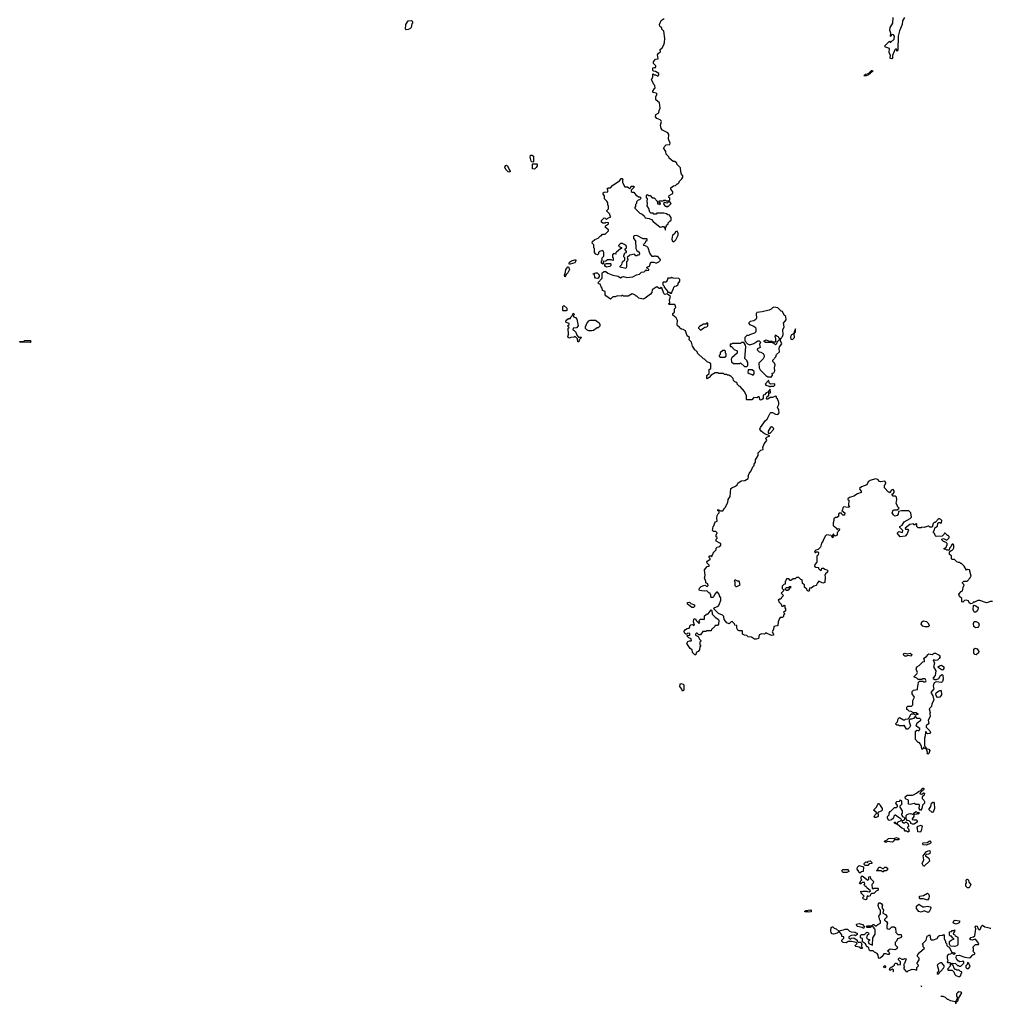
# Model space of a CAD drawing. Extents: x 2472589 to 2662339, y 701009 to 849030.
# Tile 58 of 256: x 2585840 to 2598368, y 701009 to 713719. Entities that reach past the tile are written whole.
import ezdxf

# ---------------------------------------------------------------- set-up
doc = ezdxf.new("R2010")
doc.units = 0

msp = doc.modelspace()

# ---------------------------------------------------------------- linework, layer by layer
at = {"layer": '0CON05XD'}
for points in [[(2590828, 713588), (2590818, 713598), (2590823, 713657), (2590855, 713702), (2590897, 713707), (2590910, 713695), (2590910, 713675), (2590903, 713667), (2590892, 713618), (2590875, 713600), (2590855, 713590), (2590828, 713588)], [(2593925, 710490), (2593933, 710483), (2593960, 710485), (2593960, 710495), (2593948, 710508), (2593930, 710515), (2593945, 710530), (2593970, 710535), (2593980, 710575), (2593992, 710588), (2594025, 710590), (2594045, 710580), (2594065, 710582), (2594090, 710595), (2594110, 710615), (2594108, 710628), (2594075, 710660), (2594055, 710660), (2594048, 710668), (2594033, 710667), (2594025, 710660), (2594002, 710662), (2593973, 710703), (2593950, 710775), (2593935, 710790), (2593902, 710802), (2593890, 710815), (2593918, 710842), (2593922, 710858), (2593938, 710872), (2593940, 710885), (2593935, 710890), (2593885, 710890), (2593805, 710932), (2593773, 710927), (2593762, 710918), (2593763, 710893), (2593790, 710865), (2593792, 710765), (2593805, 710740), (2593837, 710717), (2593838, 710695), (2593825, 710680), (2593815, 710680), (2593805, 710670), (2593792, 710672), (2593775, 710690), (2593713, 710677), (2593682, 710648), (2593690, 710625), (2593685, 710610), (2593670, 710595), (2593672, 710525), (2593662, 710508), (2593590, 710525), (2593592, 710538), (2593612, 710558), (2593622, 710595), (2593652, 710618), (2593650, 710645), (2593638, 710658), (2593638, 710672), (2593652, 710708), (2593670, 710715), (2593670, 710725), (2593650, 710755), (2593670, 710775), (2593672, 710785), (2593668, 710798), (2593648, 710818), (2593635, 710820), (2593625, 710830), (2593595, 710830), (2593575, 710810), (2593570, 710795), (2593605, 710780), (2593610, 710765), (2593595, 710760), (2593542, 710718), (2593530, 710705), (2593540, 710695), (2593535, 710690), (2593505, 710700), (2593490, 710685), (2593490, 710655), (2593500, 710645), (2593500, 710615), (2593495, 710610), (2593475, 710620), (2593425, 710620), (2593405, 710600), (2593372, 710598), (2593370, 710585), (2593378, 710572), (2593367, 710563), (2593350, 710575), (2593350, 710605), (2593360, 710615), (2593360, 710645), (2593380, 710665), (2593380, 710715), (2593365, 710740), (2593323, 710727), (2593310, 710715), (2593310, 710695), (2593298, 710682), (2593275, 710690), (2593260, 710715), (2593260, 710765), (2593250, 710775), (2593252, 710812), (2593230, 710835), (2593232, 710855), (2593265, 710880), (2593305, 710898), (2593335, 710930), (2593345, 710930), (2593362, 710948), (2593395, 710950), (2593440, 710995), (2593440, 711005), (2593400, 711035), (2593402, 711058), (2593438, 711082), (2593438, 711098), (2593405, 711100), (2593395, 711090), (2593365, 711090), (2593350, 711105), (2593350, 711125), (2593385, 711160), (2593398, 711158), (2593415, 711140), (2593432, 711158), (2593470, 711175), (2593460, 711185), (2593458, 711208), (2593420, 711245), (2593420, 711255), (2593440, 711275), (2593440, 711315), (2593430, 711325), (2593430, 711355), (2593420, 711375), (2593390, 711405), (2593390, 711445), (2593370, 711465), (2593372, 711485), (2593385, 711492), (2593430, 711495), (2593430, 711525), (2593420, 711535), (2593435, 711550), (2593465, 711550), (2593491, 711579), (2593587, 711643), (2593605, 711670), (2593615, 711670), (2593630, 711655), (2593620, 711645), (2593620, 711615), (2593652, 711562), (2593685, 711560), (2593715, 711540), (2593728, 711552), (2593732, 711568), (2593768, 711568), (2593770, 711555), (2593732, 711518), (2593732, 711502), (2593745, 711490), (2593765, 711490), (2593795, 711450), (2593807, 711447), (2593825, 711430), (2593845, 711430), (2593860, 711415), (2593838, 711392), (2593822, 711388), (2593802, 711368), (2593800, 711345), (2593790, 711335), (2593790, 711305), (2593780, 711295), (2593780, 711285), (2593842, 711222), (2593875, 711210), (2593900, 711185), (2593912, 711162), (2593965, 711152), (2593995, 711140), (2594014, 711114), (2594105, 711040), (2594127, 711043), (2594135, 711050), (2594148, 711048), (2594168, 711028), (2594170, 711005), (2594175, 711002), (2594180, 711045), (2594190, 711055), (2594190, 711065), (2594208, 711082), (2594210, 711095), (2594235, 711120), (2594245, 711120), (2594250, 711135), (2594250, 711165), (2594230, 711185), (2594230, 711195), (2594205, 711200), (2594188, 711212), (2594155, 711222), (2594065, 711220), (2594055, 711210), (2594025, 711210), (2594015, 711220), (2593985, 711220), (2593973, 711233), (2593960, 711280), (2593938, 711315), (2593942, 711345), (2593937, 711375), (2593942, 711405), (2593930, 711425), (2593930, 711445), (2593945, 711460), (2593955, 711450), (2593978, 711448), (2594005, 711420), (2594028, 711418), (2594068, 711378), (2594072, 711342), (2594095, 711340), (2594105, 711330), (2594110, 711345), (2594090, 711365), (2594095, 711380), (2594145, 711380), (2594155, 711390), (2594175, 711390), (2594185, 711380), (2594218, 711382), (2594230, 711395), (2594230, 711415), (2594220, 711425), (2594222, 711448), (2594270, 711475), (2594270, 711495), (2594242, 711532), (2594242, 711548), (2594278, 711572), (2594305, 711580), (2594325, 711600), (2594335, 711600), (2594350, 711615), (2594352, 711628), (2594387, 711663), (2594400, 711685), (2594400, 711705), (2594383, 711723), (2594373, 711753), (2594368, 711808), (2594320, 711855), (2594320, 711865), (2594295, 711890), (2594275, 711890), (2594222, 711932), (2594218, 711948), (2594182, 711982), (2594180, 712015), (2594150, 712065), (2594185, 712102), (2594232, 712108), (2594237, 712123), (2594212, 712175), (2594218, 712235), (2594207, 712257), (2594135, 712292), (2594120, 712315), (2594109, 712355), (2594122, 712405), (2594120, 712415), (2594106, 712426), (2594062, 712442), (2594048, 712465), (2594050, 712495), (2594090, 712515), (2594092, 712545), (2594108, 712575), (2594098, 712645), (2594052, 712682), (2594052, 712725), (2594067, 712757), (2594055, 712772), (2594018, 712778), (2594012, 712785), (2594013, 712797), (2594035, 712830), (2594040, 712835), (2594037, 712867), (2594023, 712883), (2593993, 712945), (2594012, 712975), (2594010, 713015), (2594015, 713020), (2594028, 713008), (2594045, 713008), (2594075, 712990), (2594088, 713005), (2594088, 713025), (2594045, 713050), (2594022, 713052), (2594013, 713063), (2594013, 713097), (2594027, 713103), (2594045, 713100), (2594052, 713115), (2594050, 713125), (2594020, 713155), (2594020, 713175), (2594045, 713208), (2594080, 713215), (2594073, 713265), (2594085, 713288), (2594110, 713305), (2594108, 713332), (2594134, 713356), (2594154, 713396), (2594163, 713425), (2594167, 713477), (2594152, 713572), (2594130, 713595), (2594130, 713615), (2594115, 713620), (2594103, 713633), (2594098, 713655), (2594121, 713709), (2594156, 713734)], [(2597262, 713748), (2597235, 713702), (2597230, 713655), (2597195, 713575), (2597179, 713505), (2597175, 713330), (2597165, 713310), (2597155, 713337), (2597145, 713339), (2597135, 713330), (2597103, 713255), (2597104, 713225), (2597095, 713213), (2597076, 713216), (2597073, 713227), (2597080, 713255), (2597063, 713295), (2597066, 713346), (2597015, 713363), (2597003, 713375), (2597065, 713440), (2597075, 713430), (2597085, 713430), (2597127, 713465), (2597131, 713505), (2597118, 713525), (2597102, 713528), (2597092, 713518), (2597085, 713500), (2597080, 713505), (2597082, 713545), (2597072, 713582), (2597073, 713617), (2597108, 713675), (2597112, 713745)], [(2596734, 712994), (2596757, 713015), (2596795, 713026), (2596835, 713062), (2596845, 713062), (2596851, 713055), (2596797, 713005), (2596765, 712994), (2596734, 712994)], [(2592465, 711880), (2592452, 711882), (2592443, 711893), (2592430, 711945), (2592435, 711970), (2592455, 711970), (2592470, 711955), (2592470, 711885), (2592465, 711880)], [(2592165, 711750), (2592143, 711753), (2592113, 711783), (2592102, 711815), (2592112, 711838), (2592125, 711840), (2592135, 711830), (2592160, 711775), (2592170, 711765), (2592165, 711750)], [(2592485, 711790), (2592460, 711795), (2592460, 711855), (2592465, 711860), (2592515, 711860), (2592520, 711855), (2592517, 711833), (2592505, 711810), (2592485, 711790)], [(2594195, 711300), (2594205, 711310), (2594215, 711310), (2594250, 711345), (2594225, 711370), (2594212, 711368), (2594195, 711350), (2594165, 711360), (2594150, 711345), (2594152, 711332), (2594172, 711312), (2594185, 711310), (2594195, 711300)], [(2594285, 710853), (2594308, 710875), (2594338, 710935), (2594338, 710965), (2594325, 710988), (2594305, 710980), (2594295, 710960), (2594267, 710933), (2594260, 710915), (2594257, 710885), (2594263, 710865), (2594285, 710853)], [(2592935, 710560), (2592930, 710565), (2592935, 710588), (2592960, 710605), (2593005, 710620), (2593018, 710618), (2593020, 710605), (2593005, 710580), (2592945, 710562), (2592935, 710560)], [(2592875, 710400), (2592872, 710425), (2592882, 710438), (2592889, 710495), (2592915, 710530), (2592925, 710530), (2592937, 710493), (2592915, 710450), (2592892, 710428), (2592890, 710415), (2592875, 710400)], [(2596215, 707010), (2596207, 706983), (2596188, 706962), (2596175, 706910), (2596145, 706880), (2596115, 706870), (2596100, 706855), (2596105, 706840), (2596115, 706840), (2596125, 706850), (2596145, 706850), (2596152, 706835), (2596145, 706810), (2596128, 706792), (2596130, 706715), (2596102, 706688), (2596100, 706665), (2596115, 706650), (2596148, 706648), (2596150, 706635), (2596175, 706610), (2596188, 706615), (2596192, 706638), (2596215, 706640), (2596230, 706625), (2596257, 706617), (2596270, 706605), (2596268, 706585), (2596242, 706565), (2596232, 706545), (2596237, 706525), (2596232, 706455), (2596204, 706444), (2596155, 706470), (2596135, 706450), (2596120, 706415), (2596090, 706405), (2596055, 706380), (2596035, 706380), (2596030, 706365), (2596040, 706355), (2596025, 706340), (2596015, 706340), (2596002, 706352), (2595998, 706368), (2595970, 706395), (2595970, 706425), (2595942, 706442), (2595938, 706488), (2595922, 706492), (2595898, 706518), (2595865, 706520), (2595848, 706502), (2595825, 706500), (2595795, 706480), (2595785, 706480), (2595765, 706500), (2595735, 706500), (2595730, 706475), (2595720, 706465), (2595718, 706432), (2595702, 706428), (2595683, 706407), (2595680, 706395), (2595680, 706375), (2595698, 706358), (2595700, 706345), (2595670, 706315), (2595700, 706285), (2595672, 706258), (2595665, 706240), (2595645, 706240), (2595630, 706225), (2595640, 706215), (2595640, 706205), (2595670, 706175), (2595675, 706150), (2595695, 706150), (2595705, 706160), (2595717, 706157), (2595717, 706143), (2595710, 706135), (2595722, 706112), (2595722, 706088), (2595700, 706065), (2595710, 706055), (2595710, 706045), (2595698, 706032), (2595697, 706013), (2595685, 706000), (2595655, 706000), (2595645, 705990), (2595628, 705945), (2595625, 705900), (2595617, 705893), (2595574, 705886), (2595568, 705845), (2595550, 705815), (2595568, 705785), (2595568, 705772), (2595545, 705770), (2595480, 705800), (2595475, 705810), (2595452, 705788), (2595418, 705792), (2595385, 705780), (2595375, 705730), (2595345, 705720), (2595325, 705722), (2595285, 705748), (2595243, 705753), (2595225, 705770), (2595193, 705773), (2595170, 705785), (2595170, 705825), (2595165, 705830), (2595125, 705830), (2595110, 705840), (2595097, 705865), (2595098, 705898), (2595072, 705902), (2595068, 705918), (2595035, 705950), (2595022, 705948), (2594998, 705922), (2594965, 705931), (2594933, 705975), (2594930, 706015), (2594911, 706031), (2594860, 706055), (2594800, 706115), (2594802, 706128), (2594855, 706150), (2594868, 706165), (2594888, 706225), (2594888, 706255), (2594873, 706283), (2594870, 706305), (2594845, 706330), (2594835, 706330), (2594810, 706305), (2594800, 706275), (2594785, 706260), (2594768, 706258), (2594760, 706265), (2594760, 706295), (2594750, 706305), (2594750, 706315), (2594735, 706320), (2594707, 706347), (2594675, 706342), (2594615, 706350), (2594608, 706358), (2594615, 706380), (2594635, 706400), (2594658, 706412), (2594685, 706418), (2594715, 706400), (2594727, 706413), (2594720, 706435), (2594698, 706448), (2594698, 706465), (2594678, 706515), (2594688, 706545), (2594680, 706615), (2594712, 706658), (2594740, 706665), (2594738, 706678), (2594713, 706703), (2594710, 706725), (2594750, 706755), (2594750, 706765), (2594740, 706775), (2594740, 706795), (2594755, 706800), (2594765, 706790), (2594778, 706792), (2594780, 706815), (2594790, 706825), (2594792, 706838), (2594830, 706875), (2594830, 706895), (2594842, 706908), (2594875, 706920), (2594890, 706935), (2594888, 706958), (2594875, 706960), (2594830, 706985), (2594830, 707015), (2594840, 707025), (2594840, 707035), (2594830, 707045), (2594830, 707065), (2594840, 707095), (2594825, 707110), (2594795, 707112), (2594782, 707125), (2594790, 707175), (2594800, 707185), (2594810, 707225), (2594822, 707238), (2594840, 707245), (2594838, 707285), (2594843, 707317), (2594850, 707335), (2594870, 707355), (2594868, 707368), (2594850, 707385), (2594852, 707398), (2594885, 707380), (2594915, 707380), (2594930, 707395), (2594930, 707405), (2594947, 707423), (2594978, 707485), (2594983, 707525), (2595012, 707565), (2595020, 707665), (2595033, 707677), (2595080, 707695), (2595100, 707715), (2595108, 707735), (2595150, 707765), (2595199, 707771), (2595243, 707795), (2595248, 707815), (2595242, 707825), (2595255, 707860), (2595280, 707895), (2595303, 707947), (2595320, 707965), (2595318, 707982), (2595338, 708005), (2595337, 708035), (2595372, 708095), (2595373, 708127), (2595405, 708160), (2595435, 708170), (2595433, 708195), (2595448, 708242), (2595482, 708288), (2595472, 708315), (2595485, 708330), (2595520, 708345), (2595455, 708371), (2595408, 708408), (2595393, 708433), (2595402, 708455), (2595464, 708545), (2595486, 708564), (2595525, 708640), (2595535, 708646), (2595555, 708646), (2595595, 708628), (2595625, 708621), (2595643, 708643), (2595639, 708679), (2595622, 708715), (2595637, 708753), (2595638, 708775), (2595620, 708825), (2595610, 708835), (2595610, 708855), (2595595, 708860), (2595555, 708842), (2595525, 708840), (2595495, 708822), (2595485, 708820), (2595480, 708825), (2595485, 708850), (2595500, 708860), (2595507, 708873), (2595510, 708900), (2595525, 708900), (2595532, 708908), (2595525, 708950), (2595498, 708912), (2595475, 708902), (2595455, 708878), (2595435, 708870), (2595436, 708835), (2595429, 708821), (2595415, 708811), (2595398, 708808), (2595385, 708850), (2595375, 708850), (2595352, 708838), (2595315, 708840), (2595289, 708811), (2595225, 708810), (2595220, 708815), (2595220, 708865), (2595195, 708920), (2595140, 708985), (2595125, 708990), (2595102, 709012), (2595100, 709025), (2595085, 709040), (2595072, 709042), (2595052, 709062), (2595048, 709088), (2595015, 709120), (2595005, 709120), (2594995, 709130), (2594975, 709130), (2594965, 709140), (2594935, 709140), (2594925, 709150), (2594865, 709150), (2594855, 709160), (2594815, 709160), (2594765, 709130), (2594741, 709099), (2594715, 709084), (2594707, 709087), (2594710, 709125), (2594737, 709153), (2594738, 709202), (2594760, 709215), (2594760, 709275), (2594745, 709290), (2594715, 709300), (2594678, 709338), (2594665, 709340), (2594590, 709415), (2594590, 709425), (2594565, 709450), (2594550, 709455), (2594550, 709465), (2594523, 709503), (2594510, 709555), (2594480, 709585), (2594486, 709615), (2594457, 709637), (2594435, 709702), (2594405, 709720), (2594383, 709723), (2594360, 709735), (2594358, 709748), (2594332, 709765), (2594328, 709785), (2594332, 709835), (2594315, 709870), (2594270, 709905), (2594270, 709925), (2594290, 709945), (2594293, 709987), (2594308, 710005), (2594300, 710035), (2594295, 710040), (2594225, 710040), (2594220, 710045), (2594220, 710055), (2594230, 710065), (2594228, 710102), (2594240, 710145), (2594195, 710180), (2594165, 710170), (2594152, 710182), (2594128, 710258), (2594115, 710260), (2594105, 710250), (2594095, 710250), (2594065, 710270), (2594053, 710267), (2594005, 710230), (2594000, 710195), (2593980, 710175), (2593914, 710126), (2593885, 710112), (2593833, 710123), (2593805, 710150), (2593795, 710150), (2593780, 710165), (2593745, 710180), (2593695, 710150), (2593635, 710150), (2593625, 710160), (2593615, 710160), (2593605, 710150), (2593555, 710152), (2593525, 710140), (2593495, 710140), (2593465, 710110), (2593404, 710154), (2593398, 710165), (2593395, 710210), (2593364, 710224), (2593360, 710255), (2593345, 710270), (2593330, 710305), (2593315, 710310), (2593303, 710323), (2593358, 710382), (2593358, 710445), (2593364, 710456), (2593383, 710467), (2593405, 710468), (2593430, 710445), (2593495, 710420), (2593565, 710410), (2593595, 710388), (2593615, 710400), (2593635, 710402), (2593675, 710392), (2593755, 710398), (2593800, 710425), (2593840, 710435), (2593865, 710458), (2593900, 710465), (2593925, 710490)], [(2593415, 710522), (2593401, 710531), (2593392, 710545), (2593392, 710558), (2593400, 710565), (2593415, 710570), (2593465, 710570), (2593470, 710565), (2593468, 710545), (2593456, 710534), (2593415, 710522)], [(2593295, 710378), (2593271, 710381), (2593263, 710393), (2593258, 710428), (2593242, 710432), (2593242, 710438), (2593275, 710450), (2593295, 710450), (2593318, 710425), (2593320, 710405), (2593305, 710382), (2593295, 710378)], [(2594255, 710190), (2594260, 710215), (2594280, 710245), (2594282, 710268), (2594295, 710280), (2594318, 710282), (2594338, 710302), (2594340, 710315), (2594360, 710345), (2594360, 710365), (2594347, 710377), (2594275, 710380), (2594255, 710390), (2594245, 710380), (2594205, 710380), (2594198, 710352), (2594178, 710332), (2594145, 710330), (2594140, 710325), (2594140, 710295), (2594158, 710278), (2594160, 710265), (2594200, 710215), (2594202, 710202), (2594225, 710200), (2594235, 710190), (2594255, 710190)], [(2592895, 709960), (2592855, 709960), (2592850, 709965), (2592850, 710015), (2592865, 710030), (2592900, 709995), (2592900, 709965), (2592895, 709960)], [(2595535, 709100), (2595556, 709124), (2595550, 709155), (2595575, 709160), (2595587, 709187), (2595580, 709225), (2595590, 709265), (2595583, 709283), (2595560, 709305), (2595560, 709325), (2595600, 709365), (2595610, 709395), (2595647, 709433), (2595642, 709475), (2595648, 709495), (2595678, 709535), (2595660, 709575), (2595660, 709595), (2595670, 709605), (2595672, 709618), (2595685, 709630), (2595693, 709657), (2595688, 709715), (2595706, 709755), (2595697, 709803), (2595732, 709845), (2595727, 709887), (2595708, 709905), (2595685, 709952), (2595668, 709958), (2595627, 709997), (2595575, 710008), (2595555, 710000), (2595539, 709981), (2595515, 709968), (2595425, 709948), (2595355, 709940), (2595347, 709923), (2595350, 709865), (2595343, 709847), (2595315, 709832), (2595268, 709822), (2595250, 709805), (2595250, 709795), (2595260, 709785), (2595314, 709764), (2595336, 709746), (2595343, 709723), (2595342, 709688), (2595325, 709670), (2595273, 709657), (2595245, 709640), (2595225, 709640), (2595200, 709615), (2595200, 709575), (2595234, 709534), (2595265, 709520), (2595315, 709537), (2595368, 709572), (2595385, 709572), (2595400, 709555), (2595389, 709525), (2595397, 709485), (2595362, 709468), (2595360, 709455), (2595383, 709433), (2595407, 709427), (2595435, 709408), (2595448, 709385), (2595448, 709365), (2595435, 709340), (2595380, 709285), (2595383, 709223), (2595397, 709197), (2595470, 709125), (2595498, 709108), (2595525, 709110), (2595535, 709100)], [(2593055, 709560), (2593042, 709562), (2593038, 709598), (2593008, 709628), (2592995, 709620), (2592953, 709617), (2592935, 709608), (2592918, 709615), (2592914, 709625), (2592923, 709657), (2592920, 709735), (2592930, 709745), (2592912, 709765), (2592930, 709785), (2592930, 709795), (2592895, 709810), (2592890, 709825), (2592905, 709850), (2592915, 709850), (2592925, 709860), (2592948, 709862), (2592950, 709875), (2592970, 709895), (2592985, 709930), (2593000, 709915), (2592990, 709905), (2592990, 709885), (2593013, 709873), (2593032, 709852), (2593048, 709765), (2593027, 709743), (2592982, 709738), (2592980, 709715), (2592998, 709708), (2593020, 709685), (2593030, 709645), (2593052, 709622), (2593085, 709620), (2593090, 709615), (2593062, 709588), (2593055, 709560)], [(2593225, 709702), (2593184, 709704), (2593160, 709715), (2593143, 709733), (2593142, 709755), (2593162, 709798), (2593187, 709833), (2593205, 709842), (2593272, 709842), (2593318, 709805), (2593328, 709785), (2593327, 709763), (2593308, 709742), (2593295, 709740), (2593245, 709708), (2593225, 709702)], [(2594625, 709710), (2594668, 709742), (2594685, 709750), (2594708, 709752), (2594720, 709765), (2594720, 709800), (2594705, 709800), (2594695, 709790), (2594665, 709790), (2594612, 709758), (2594600, 709745), (2594600, 709735), (2594625, 709710)], [(2595815, 709590), (2595840, 709615), (2595838, 709662), (2595855, 709690), (2595855, 709730), (2595837, 709695), (2595832, 709668), (2595801, 709649), (2595787, 709625), (2595793, 709593), (2595815, 709590)], [(2595595, 709520), (2595578, 709538), (2595545, 709550), (2595465, 709552), (2595450, 709565), (2595448, 709575), (2595473, 709587), (2595515, 709570), (2595547, 709567), (2595555, 709560), (2595595, 709560), (2595600, 709565), (2595600, 709605), (2595593, 709613), (2595590, 709635), (2595605, 709650), (2595612, 709632), (2595628, 709628), (2595632, 709612), (2595648, 709608), (2595650, 709595), (2595612, 709558), (2595608, 709535), (2595595, 709520)], [(2585845, 709550), (2585840, 709565), (2585895, 709570), (2585905, 709577), (2585975, 709577), (2585982, 709565), (2585975, 709552), (2585935, 709558), (2585845, 709550)], [(2595225, 709240), (2595240, 709255), (2595240, 709295), (2595230, 709305), (2595230, 709315), (2595200, 709345), (2595210, 709495), (2595207, 709517), (2595195, 709540), (2595185, 709550), (2595155, 709550), (2595145, 709540), (2595035, 709540), (2595025, 709530), (2595012, 709528), (2595012, 709502), (2595028, 709498), (2595062, 709462), (2595100, 709445), (2595100, 709415), (2595032, 709355), (2595022, 709335), (2595025, 709300), (2595055, 709282), (2595135, 709280), (2595145, 709290), (2595195, 709240), (2595225, 709240)], [(2594885, 709362), (2594935, 709363), (2594960, 709375), (2594960, 709405), (2594950, 709415), (2594948, 709438), (2594935, 709450), (2594915, 709450), (2594882, 709418), (2594880, 709395), (2594870, 709385), (2594870, 709375), (2594885, 709362)], [(2595305, 709130), (2595320, 709145), (2595318, 709178), (2595295, 709200), (2595242, 709198), (2595240, 709165), (2595255, 709150), (2595295, 709140), (2595305, 709130)], [(2595525, 708980), (2595535, 708990), (2595575, 708990), (2595585, 709000), (2595588, 709018), (2595532, 709012), (2595512, 709032), (2595510, 709060), (2595505, 709060), (2595460, 709015), (2595472, 709002), (2595515, 708990), (2595525, 708980)], [(2595525, 708380), (2595573, 708435), (2595571, 708445), (2595555, 708458), (2595545, 708461), (2595525, 708449), (2595500, 708405), (2595501, 708381), (2595525, 708380)], [(2598395, 706207), (2598365, 706208), (2598336, 706194), (2598317, 706193), (2598232, 706222), (2598205, 706220), (2598165, 706200), (2598145, 706200), (2598138, 706182), (2598115, 706178), (2598095, 706190), (2598085, 706217), (2598055, 706227), (2598035, 706222), (2598015, 706200), (2598002, 706202), (2597998, 706245), (2597970, 706275), (2597960, 706305), (2597992, 706338), (2598010, 706345), (2598020, 706405), (2598030, 706415), (2598027, 706427), (2598010, 706445), (2598010, 706455), (2598025, 706470), (2598068, 706472), (2598108, 706512), (2598110, 706525), (2598120, 706535), (2598098, 706618), (2598075, 706620), (2598062, 706612), (2598028, 706665), (2597995, 706700), (2597985, 706700), (2597975, 706710), (2597955, 706710), (2597935, 706720), (2597905, 706750), (2597875, 706750), (2597868, 706758), (2597867, 706797), (2597840, 706815), (2597842, 706848), (2597862, 706868), (2597875, 706870), (2597890, 706885), (2597897, 706903), (2597898, 706935), (2597888, 706948), (2597875, 706950), (2597870, 706945), (2597860, 706915), (2597840, 706895), (2597838, 706872), (2597805, 706870), (2597795, 706880), (2597770, 706885), (2597770, 706895), (2597788, 706902), (2597800, 706915), (2597800, 706925), (2597810, 706935), (2597810, 706955), (2597798, 706968), (2597764, 706984), (2597742, 707005), (2597740, 707015), (2597765, 707020), (2597805, 707000), (2597838, 707032), (2597838, 707048), (2597825, 707060), (2597815, 707060), (2597785, 707090), (2597775, 707090), (2597768, 707072), (2597745, 707050), (2597668, 707048), (2597655, 707060), (2597647, 707087), (2597630, 707105), (2597647, 707133), (2597652, 707158), (2597688, 707182), (2597692, 707218), (2597705, 707230), (2597715, 707230), (2597725, 707220), (2597738, 707222), (2597740, 707255), (2597728, 707268), (2597705, 707280), (2597655, 707230), (2597645, 707230), (2597630, 707215), (2597615, 707170), (2597585, 707170), (2597575, 707180), (2597565, 707180), (2597515, 707162), (2597485, 707170), (2597475, 707160), (2597455, 707158), (2597435, 707160), (2597420, 707175), (2597420, 707205), (2597415, 707210), (2597405, 707210), (2597395, 707200), (2597385, 707200), (2597375, 707210), (2597328, 707202), (2597270, 707155), (2597275, 707140), (2597305, 707140), (2597310, 707135), (2597295, 707080), (2597267, 707053), (2597205, 707042), (2597168, 707085), (2597168, 707095), (2597185, 707112), (2597235, 707100), (2597240, 707125), (2597211, 707151), (2597200, 707165), (2597200, 707175), (2597230, 707195), (2597254, 707236), (2597335, 707280), (2597350, 707295), (2597340, 707355), (2597317, 707377), (2597223, 707377), (2597182, 707368), (2597178, 707335), (2597165, 707320), (2597135, 707312), (2597118, 707325), (2597102, 707355), (2597114, 707386), (2597125, 707392), (2597165, 707390), (2597190, 707415), (2597170, 707435), (2597170, 707445), (2597152, 707475), (2597160, 707525), (2597158, 707555), (2597145, 707570), (2597115, 707570), (2597100, 707585), (2597102, 707598), (2597115, 707600), (2597128, 707615), (2597128, 707635), (2597115, 707652), (2597090, 707645), (2597075, 707610), (2597065, 707620), (2597055, 707620), (2597000, 707675), (2597000, 707705), (2597020, 707735), (2597020, 707745), (2597005, 707760), (2596951, 707751), (2596937, 707757), (2596915, 707782), (2596885, 707790), (2596815, 707772), (2596790, 707755), (2596776, 707714), (2596705, 707690), (2596680, 707665), (2596682, 707652), (2596702, 707632), (2596700, 707615), (2596653, 707597), (2596605, 707568), (2596548, 707552), (2596530, 707535), (2596530, 707525), (2596540, 707515), (2596538, 707448), (2596550, 707425), (2596535, 707420), (2596475, 707430), (2596463, 707417), (2596458, 707392), (2596450, 707385), (2596488, 707355), (2596487, 707323), (2596463, 707323), (2596450, 707335), (2596445, 707350), (2596415, 707350), (2596408, 707335), (2596410, 707305), (2596387, 707293), (2596368, 707292), (2596350, 707275), (2596350, 707255), (2596338, 707225), (2596340, 707185), (2596358, 707178), (2596378, 707158), (2596385, 707140), (2596395, 707140), (2596405, 707150), (2596420, 707145), (2596418, 707125), (2596402, 707118), (2596400, 707105), (2596390, 707095), (2596390, 707065), (2596365, 707050), (2596352, 707062), (2596348, 707078), (2596342, 707078), (2596330, 707065), (2596330, 707055), (2596340, 707045), (2596335, 707030), (2596322, 707042), (2596315, 707060), (2596255, 707070), (2596240, 707055), (2596215, 707010)], [(2595085, 706400), (2595095, 706402), (2595140, 706425), (2595125, 706470), (2595105, 706470), (2595075, 706490), (2595060, 706475), (2595070, 706465), (2595070, 706415), (2595085, 706400)], [(2595755, 706350), (2595735, 706350), (2595720, 706365), (2595722, 706378), (2595735, 706390), (2595770, 706390), (2595772, 706398), (2595788, 706408), (2595788, 706382), (2595770, 706390), (2595770, 706365), (2595755, 706350)], [(2594535, 706132), (2594515, 706132), (2594474, 706164), (2594460, 706175), (2594460, 706195), (2594485, 706200), (2594503, 706183), (2594550, 706165), (2594550, 706145), (2594535, 706132)], [(2598165, 706070), (2598155, 706080), (2598148, 706105), (2598150, 706155), (2598155, 706160), (2598182, 706152), (2598212, 706132), (2598208, 706102), (2598196, 706084), (2598175, 706072), (2598165, 706070)], [(2594565, 705520), (2594552, 705522), (2594522, 705552), (2594518, 705585), (2594492, 705602), (2594452, 705665), (2594465, 705692), (2594485, 705702), (2594505, 705700), (2594510, 705705), (2594508, 705728), (2594475, 705740), (2594450, 705765), (2594455, 705770), (2594488, 705772), (2594490, 705795), (2594465, 705800), (2594452, 705788), (2594438, 705788), (2594422, 705802), (2594418, 705825), (2594435, 705848), (2594455, 705860), (2594480, 705865), (2594490, 705875), (2594490, 705895), (2594502, 705908), (2594525, 705910), (2594535, 705900), (2594548, 705902), (2594537, 705947), (2594541, 705979), (2594558, 705988), (2594575, 705960), (2594605, 705930), (2594618, 705932), (2594610, 705955), (2594612, 705968), (2594625, 705980), (2594678, 705982), (2594680, 706025), (2594715, 706050), (2594725, 706050), (2594765, 706100), (2594772, 706092), (2594778, 706045), (2594816, 706006), (2594858, 705975), (2594862, 705965), (2594858, 705915), (2594845, 705900), (2594815, 705900), (2594810, 705885), (2594770, 705845), (2594765, 705830), (2594705, 705830), (2594695, 705820), (2594655, 705820), (2594625, 705780), (2594605, 705780), (2594585, 705800), (2594575, 705800), (2594562, 705788), (2594562, 705772), (2594598, 705758), (2594613, 705723), (2594630, 705705), (2594630, 705695), (2594620, 705685), (2594620, 705655), (2594630, 705645), (2594618, 705622), (2594612, 705585), (2594599, 705561), (2594572, 705548), (2594565, 705520)], [(2597525, 705880), (2597495, 705892), (2597477, 705917), (2597484, 705946), (2597505, 705960), (2597545, 705952), (2597562, 705935), (2597578, 705905), (2597577, 705893), (2597565, 705882), (2597525, 705880)], [(2598175, 705867), (2598156, 705885), (2598151, 705925), (2598161, 705949), (2598185, 705949), (2598214, 705934), (2598224, 705905), (2598217, 705885), (2598205, 705874), (2598175, 705867)], [(2597565, 704238), (2597553, 704245), (2597557, 704263), (2597540, 704310), (2597522, 704312), (2597505, 704330), (2597498, 704302), (2597482, 704302), (2597480, 704335), (2597468, 704368), (2597448, 704388), (2597435, 704390), (2597400, 704425), (2597400, 704535), (2597425, 704548), (2597445, 704540), (2597460, 704555), (2597458, 704568), (2597435, 704580), (2597412, 704605), (2597425, 704640), (2597470, 704675), (2597470, 704685), (2597458, 704698), (2597425, 704700), (2597408, 704718), (2597395, 704720), (2597375, 704700), (2597352, 704688), (2597332, 704688), (2597322, 704678), (2597320, 704655), (2597338, 704605), (2597330, 704585), (2597305, 704560), (2597285, 704560), (2597255, 704610), (2597245, 704602), (2597192, 704602), (2597185, 704610), (2597162, 704612), (2597150, 704625), (2597150, 704635), (2597170, 704655), (2597180, 704695), (2597195, 704710), (2597245, 704682), (2597265, 704680), (2597275, 704690), (2597308, 704692), (2597318, 704702), (2597345, 704760), (2597375, 704760), (2597405, 704740), (2597415, 704750), (2597438, 704752), (2597435, 704760), (2597425, 704760), (2597415, 704770), (2597375, 704770), (2597345, 704790), (2597322, 704792), (2597305, 704810), (2597290, 704815), (2597290, 704845), (2597305, 704858), (2597352, 704858), (2597367, 704873), (2597368, 704932), (2597390, 704975), (2597360, 705015), (2597360, 705045), (2597378, 705062), (2597428, 705072), (2597430, 705125), (2597437, 705133), (2597442, 705168), (2597455, 705180), (2597495, 705180), (2597505, 705170), (2597525, 705170), (2597536, 705174), (2597540, 705185), (2597525, 705210), (2597495, 705210), (2597485, 705200), (2597435, 705200), (2597418, 705218), (2597380, 705235), (2597420, 705275), (2597427, 705293), (2597412, 705335), (2597420, 705365), (2597448, 705382), (2597495, 705430), (2597518, 705432), (2597520, 705445), (2597510, 705475), (2597545, 705498), (2597564, 705526), (2597575, 705533), (2597615, 705523), (2597645, 705542), (2597658, 705542), (2597706, 705516), (2597720, 705495), (2597708, 705472), (2597685, 705451), (2597665, 705447), (2597630, 705455), (2597646, 705414), (2597633, 705365), (2597663, 705315), (2597656, 705255), (2597630, 705225), (2597630, 705215), (2597650, 705200), (2597675, 705200), (2597702, 705215), (2597725, 705253), (2597745, 705268), (2597756, 705256), (2597758, 705205), (2597750, 705175), (2597737, 705163), (2597668, 705172), (2597640, 705155), (2597630, 705115), (2597639, 705081), (2597602, 705035), (2597603, 705023), (2597625, 704990), (2597639, 704935), (2597614, 704886), (2597607, 704855), (2597580, 704825), (2597592, 704775), (2597587, 704763), (2597590, 704725), (2597567, 704675), (2597572, 704635), (2597540, 704605), (2597540, 704585), (2597585, 704541), (2597596, 704515), (2597585, 704506), (2597561, 704501), (2597550, 704505), (2597538, 704528), (2597532, 704528), (2597528, 704475), (2597518, 704445), (2597520, 704345), (2597535, 704330), (2597540, 704310), (2597575, 704302), (2597585, 704285), (2597575, 704248), (2597565, 704238)], [(2597285, 705502), (2597265, 705504), (2597252, 705512), (2597247, 705525), (2597252, 705535), (2597265, 705540), (2597295, 705532), (2597335, 705541), (2597354, 705525), (2597345, 705503), (2597305, 705510), (2597285, 705502)], [(2598185, 705520), (2598165, 705524), (2598157, 705545), (2598154, 705595), (2598172, 705608), (2598198, 705598), (2598219, 705565), (2598216, 705545), (2598185, 705520)], [(2597745, 705324), (2597696, 705355), (2597696, 705365), (2597710, 705380), (2597736, 705386), (2597766, 705366), (2597768, 705342), (2597755, 705326), (2597745, 705324)], [(2594395, 705050), (2594388, 705078), (2594361, 705111), (2594363, 705137), (2594375, 705150), (2594402, 705142), (2594412, 705132), (2594410, 705065), (2594395, 705050)], [(2597695, 704968), (2597683, 704973), (2597668, 704995), (2597663, 705015), (2597670, 705030), (2597699, 705051), (2597715, 705060), (2597735, 705060), (2597738, 705005), (2597715, 704974), (2597695, 704968)], [(2597465, 703510), (2597448, 703535), (2597452, 703575), (2597448, 703588), (2597405, 703587), (2597385, 703600), (2597335, 703590), (2597312, 703592), (2597310, 703645), (2597272, 703662), (2597270, 703685), (2597295, 703708), (2597365, 703708), (2597377, 703713), (2597417, 703733), (2597440, 703755), (2597478, 703772), (2597480, 703785), (2597495, 703800), (2597505, 703800), (2597510, 703795), (2597508, 703782), (2597462, 703738), (2597460, 703725), (2597485, 703720), (2597505, 703740), (2597520, 703735), (2597515, 703710), (2597490, 703685), (2597490, 703665), (2597510, 703645), (2597517, 703627), (2597518, 703605), (2597492, 703578), (2597483, 703535), (2597465, 703510)], [(2597305, 703230), (2597292, 703242), (2597270, 703245), (2597260, 703255), (2597258, 703268), (2597225, 703282), (2597168, 703328), (2597130, 703345), (2597132, 703358), (2597145, 703360), (2597150, 703340), (2597165, 703340), (2597177, 703363), (2597218, 703382), (2597220, 703395), (2597208, 703408), (2597195, 703410), (2597145, 703450), (2597135, 703450), (2597122, 703438), (2597118, 703412), (2597092, 703388), (2597062, 703382), (2597050, 703390), (2597040, 703415), (2597040, 703435), (2597060, 703455), (2597060, 703475), (2597073, 703497), (2597085, 703500), (2597132, 703548), (2597155, 703550), (2597168, 703562), (2597170, 703575), (2597150, 703605), (2597152, 703618), (2597163, 703627), (2597198, 703632), (2597205, 703650), (2597220, 703635), (2597220, 703605), (2597230, 703595), (2597200, 703565), (2597200, 703555), (2597228, 703505), (2597230, 703475), (2597220, 703465), (2597220, 703455), (2597230, 703445), (2597230, 703435), (2597248, 703428), (2597260, 703415), (2597258, 703392), (2597245, 703380), (2597232, 703378), (2597230, 703365), (2597245, 703350), (2597265, 703350), (2597275, 703360), (2597285, 703360), (2597308, 703338), (2597310, 703305), (2597300, 703295), (2597300, 703285), (2597310, 703275), (2597320, 703245), (2597305, 703230)], [(2597615, 703483), (2597574, 703525), (2597599, 703561), (2597610, 703605), (2597625, 703620), (2597635, 703619), (2597642, 703605), (2597649, 703535), (2597629, 703491), (2597615, 703483)], [(2596895, 703420), (2596875, 703420), (2596870, 703435), (2596875, 703450), (2596898, 703472), (2596900, 703485), (2596860, 703515), (2596895, 703548), (2596915, 703590), (2596925, 703600), (2596935, 703600), (2596944, 703574), (2596970, 703535), (2596970, 703515), (2596958, 703502), (2596925, 703490), (2596912, 703478), (2596920, 703465), (2596920, 703435), (2596895, 703420)], [(2597385, 703332), (2597362, 703332), (2597342, 703342), (2597340, 703355), (2597320, 703375), (2597292, 703382), (2597290, 703395), (2597280, 703405), (2597280, 703445), (2597295, 703460), (2597315, 703468), (2597335, 703470), (2597380, 703460), (2597380, 703475), (2597405, 703498), (2597435, 703480), (2597445, 703490), (2597450, 703475), (2597437, 703463), (2597425, 703470), (2597415, 703462), (2597380, 703460), (2597380, 703435), (2597360, 703405), (2597360, 703395), (2597385, 703388), (2597415, 703390), (2597428, 703375), (2597416, 703354), (2597385, 703332)], [(2597465, 703232), (2597434, 703234), (2597427, 703277), (2597420, 703285), (2597435, 703308), (2597475, 703322), (2597488, 703305), (2597476, 703254), (2597465, 703232)], [(2597005, 703100), (2597000, 703115), (2597035, 703130), (2597055, 703148), (2597075, 703152), (2597125, 703150), (2597155, 703163), (2597180, 703155), (2597190, 703145), (2597188, 703132), (2597125, 703130), (2597118, 703112), (2597105, 703102), (2597035, 703110), (2597027, 703103), (2597005, 703100)], [(2597545, 703064), (2597505, 703066), (2597494, 703084), (2597501, 703095), (2597551, 703099), (2597585, 703118), (2597594, 703114), (2597598, 703095), (2597593, 703085), (2597545, 703064)], [(2597515, 702790), (2597505, 702792), (2597489, 702825), (2597508, 702875), (2597503, 702927), (2597539, 702975), (2597576, 702996), (2597585, 702992), (2597590, 702980), (2597587, 702955), (2597575, 702946), (2597538, 702942), (2597529, 702935), (2597529, 702925), (2597574, 702894), (2597582, 702855), (2597515, 702790)], [(2596785, 702800), (2596752, 702802), (2596740, 702815), (2596740, 702825), (2596763, 702847), (2596785, 702840), (2596792, 702858), (2596815, 702860), (2596838, 702838), (2596840, 702825), (2596805, 702820), (2596785, 702800)], [(2596465, 702710), (2596450, 702735), (2596465, 702750), (2596527, 702747), (2596538, 702738), (2596540, 702725), (2596515, 702712), (2596465, 702710)], [(2596685, 702700), (2596670, 702715), (2596670, 702725), (2596650, 702755), (2596652, 702778), (2596675, 702800), (2596730, 702785), (2596728, 702722), (2596705, 702720), (2596685, 702700)], [(2596985, 702720), (2596975, 702720), (2596965, 702730), (2596905, 702730), (2596900, 702735), (2596918, 702752), (2596920, 702765), (2596935, 702780), (2596945, 702780), (2596975, 702760), (2596988, 702762), (2597005, 702780), (2597025, 702780), (2597040, 702765), (2597040, 702745), (2597025, 702730), (2596995, 702730), (2596985, 702720)], [(2596755, 702358), (2596725, 702370), (2596723, 702387), (2596740, 702405), (2596700, 702445), (2596700, 702460), (2596690, 702465), (2596695, 702470), (2596705, 702460), (2596725, 702470), (2596775, 702470), (2596783, 702463), (2596805, 702460), (2596820, 702475), (2596772, 702512), (2596765, 702530), (2596755, 702530), (2596742, 702542), (2596740, 702555), (2596750, 702565), (2596745, 702580), (2596715, 702580), (2596698, 702562), (2596682, 702562), (2596680, 702575), (2596690, 702585), (2596692, 702598), (2596710, 702615), (2596700, 702625), (2596700, 702655), (2596715, 702668), (2596785, 702610), (2596800, 702625), (2596800, 702655), (2596815, 702660), (2596822, 702632), (2596858, 702595), (2596857, 702573), (2596840, 702555), (2596842, 702502), (2596855, 702500), (2596865, 702510), (2596915, 702510), (2596920, 702505), (2596918, 702482), (2596895, 702470), (2596865, 702440), (2596835, 702440), (2596822, 702428), (2596815, 702410), (2596795, 702402), (2596782, 702408), (2596772, 702398), (2596772, 702375), (2596765, 702362), (2596755, 702358)], [(2598095, 702512), (2598075, 702512), (2598052, 702535), (2598050, 702545), (2598050, 702565), (2598060, 702575), (2598057, 702605), (2598062, 702618), (2598075, 702622), (2598085, 702610), (2598090, 702585), (2598116, 702555), (2598095, 702512)], [(2597555, 702354), (2597505, 702370), (2597461, 702371), (2597454, 702384), (2597454, 702406), (2597505, 702415), (2597555, 702442), (2597574, 702425), (2597580, 702405), (2597573, 702377), (2597555, 702354)], [(2596015, 702200), (2596005, 702210), (2595995, 702210), (2595985, 702200), (2595970, 702205), (2595985, 702220), (2596045, 702230), (2596057, 702217), (2596055, 702202), (2596015, 702200)], [(2596935, 701602), (2596923, 701613), (2596922, 701642), (2596906, 701666), (2596872, 701682), (2596855, 701700), (2596815, 701700), (2596802, 701712), (2596798, 701738), (2596785, 701750), (2596775, 701750), (2596755, 701790), (2596720, 701815), (2596718, 701858), (2596702, 701862), (2596690, 701875), (2596690, 701895), (2596705, 701910), (2596745, 701910), (2596772, 701938), (2596795, 701930), (2596800, 701915), (2596780, 701895), (2596770, 701865), (2596785, 701850), (2596810, 701845), (2596808, 701832), (2596790, 701825), (2596800, 701795), (2596848, 701772), (2596850, 701865), (2596880, 701915), (2596880, 701975), (2596870, 701985), (2596868, 701998), (2596855, 702010), (2596825, 702010), (2596815, 702000), (2596775, 702000), (2596770, 702015), (2596775, 702020), (2596835, 702020), (2596855, 702040), (2596865, 702040), (2596882, 702022), (2596895, 702020), (2596915, 702040), (2596950, 702055), (2596950, 702085), (2596940, 702095), (2596930, 702145), (2596950, 702175), (2596952, 702222), (2596932, 702242), (2596918, 702285), (2596923, 702307), (2596935, 702320), (2596945, 702320), (2596959, 702309), (2596977, 702287), (2596968, 702258), (2596990, 702225), (2596980, 702185), (2597016, 702166), (2597030, 702145), (2597030, 702135), (2597000, 702105), (2597000, 702095), (2597026, 702076), (2597042, 702055), (2597030, 702025), (2597033, 701993), (2597045, 701982), (2597065, 701980), (2597095, 702010), (2597125, 702008), (2597145, 701998), (2597150, 701935), (2597175, 701910), (2597218, 701908), (2597222, 701885), (2597210, 701865), (2597170, 701855), (2597157, 701823), (2597140, 701805), (2597140, 701775), (2597168, 701745), (2597160, 701725), (2597135, 701712), (2597075, 701720), (2597040, 701695), (2597055, 701690), (2597063, 701675), (2597066, 701664), (2597059, 701651), (2597045, 701650), (2597025, 701662), (2596995, 701662), (2596972, 701625), (2596945, 701603), (2596935, 701602)], [(2597565, 702194), (2597515, 702214), (2597475, 702200), (2597447, 702207), (2597414, 702244), (2597417, 702275), (2597445, 702302), (2597495, 702267), (2597515, 702265), (2597555, 702276), (2597592, 702265), (2597599, 702255), (2597596, 702235), (2597578, 702202), (2597565, 702194)], [(2597925, 702044), (2597893, 702055), (2597890, 702065), (2597898, 702085), (2597915, 702094), (2597969, 702085), (2597972, 702075), (2597965, 702060), (2597925, 702044)], [(2596715, 701730), (2596695, 701730), (2596677, 701747), (2596633, 701753), (2596622, 701762), (2596622, 701768), (2596650, 701795), (2596638, 701808), (2596575, 701820), (2596535, 701820), (2596505, 701802), (2596470, 701805), (2596453, 701823), (2596452, 701835), (2596478, 701862), (2596478, 701878), (2596450, 701885), (2596450, 701905), (2596425, 701940), (2596405, 701940), (2596392, 701928), (2596345, 701913), (2596325, 701918), (2596312, 701935), (2596310, 701955), (2596315, 702000), (2596325, 702010), (2596337, 702007), (2596353, 701993), (2596380, 701985), (2596415, 701950), (2596428, 701962), (2596472, 701968), (2596495, 701980), (2596525, 701980), (2596550, 701955), (2596570, 701945), (2596625, 701940), (2596635, 701930), (2596648, 701928), (2596648, 701912), (2596628, 701892), (2596615, 701900), (2596573, 701897), (2596542, 701878), (2596540, 701865), (2596565, 701850), (2596578, 701862), (2596607, 701867), (2596650, 701835), (2596650, 701825), (2596662, 701812), (2596695, 701810), (2596708, 701785), (2596700, 701755), (2596720, 701735), (2596715, 701730)], [(2596735, 701990), (2596725, 701990), (2596712, 702002), (2596653, 702013), (2596643, 702023), (2596642, 702045), (2596675, 702052), (2596717, 702037), (2596740, 702015), (2596735, 701990)], [(2597062, 701450), (2597068, 701452), (2597075, 701480), (2597120, 701505), (2597130, 701515), (2597132, 701528), (2597145, 701540), (2597158, 701538), (2597175, 701520), (2597208, 701522), (2597210, 701555), (2597182, 701585), (2597183, 701597), (2597195, 701608), (2597225, 701590), (2597245, 701590), (2597265, 701600), (2597280, 701595), (2597260, 701535), (2597250, 701525), (2597250, 701505), (2597258, 701495), (2597250, 701485), (2597250, 701465), (2597282, 701432), (2597295, 701430), (2597308, 701442), (2597358, 701462), (2597395, 701460), (2597415, 701450), (2597420, 701455), (2597420, 701485), (2597440, 701505), (2597438, 701518), (2597420, 701535), (2597450, 701585), (2597450, 701605), (2597428, 701625), (2597427, 701645), (2597454, 701676), (2597518, 701732), (2597502, 701752), (2597500, 701775), (2597490, 701785), (2597538, 701835), (2597553, 701887), (2597586, 701906), (2597595, 701850), (2597605, 701840), (2597635, 701840), (2597680, 701860), (2597701, 701889), (2597713, 701897), (2597749, 701901), (2597765, 701910), (2597772, 701895), (2597770, 701855), (2597790, 701825), (2597790, 701805), (2597800, 701795), (2597805, 701770), (2597820, 701755), (2597838, 701748), (2597872, 701682), (2597910, 701675), (2597908, 701662), (2597897, 701653), (2597878, 701668), (2597865, 701670), (2597852, 701658), (2597825, 701650), (2597810, 701635), (2597810, 701605), (2597820, 701565), (2597810, 701555), (2597815, 701550), (2597845, 701550), (2597860, 701535), (2597850, 701525), (2597848, 701502), (2597813, 701463), (2597825, 701450), (2597875, 701450), (2597898, 701428), (2597910, 701395), (2597922, 701382), (2597965, 701362), (2597975, 701370), (2597988, 701375), (2597990, 701405), (2598000, 701415), (2597998, 701428), (2597982, 701432), (2597965, 701450), (2597935, 701450), (2597925, 701460), (2597915, 701460), (2597900, 701475), (2597888, 701508), (2597872, 701522), (2597870, 701535), (2597875, 701540), (2597917, 701537), (2597945, 701510), (2597955, 701510), (2597965, 701500), (2597985, 701500), (2598025, 701540), (2598027, 701557), (2598015, 701570), (2598005, 701560), (2597975, 701558), (2597951, 701571), (2597932, 701595), (2597928, 701615), (2597932, 701638), (2597965, 701642), (2598038, 701618), (2598095, 701610), (2598110, 701615), (2598142, 701648), (2598155, 701650), (2598168, 701662), (2598168, 701668), (2598140, 701695), (2598150, 701705), (2598150, 701735), (2598140, 701745), (2598175, 701780), (2598215, 701780), (2598220, 701795), (2598175, 701850), (2598135, 701838), (2598115, 701840), (2598100, 701855), (2598115, 701870), (2598152, 701878), (2598167, 701893), (2598182, 701985), (2598172, 702005), (2598175, 702018), (2598185, 702022), (2598196, 702016), (2598210, 701985), (2598225, 701970), (2598237, 701973), (2598253, 702017), (2598265, 702030), (2598295, 702008), (2598335, 702002), (2598365, 701990), (2598375, 701992)], [(2597905, 701757), (2597855, 701760), (2597840, 701785), (2597842, 701818), (2597862, 701838), (2597900, 701855), (2597882, 701862), (2597865, 701890), (2597855, 701890), (2597842, 701902), (2597840, 701945), (2597865, 701950), (2597875, 701960), (2597895, 701960), (2597905, 701970), (2597910, 701955), (2597900, 701945), (2597890, 701915), (2597905, 701910), (2597915, 701892), (2597950, 701875), (2597950, 701775), (2597935, 701762), (2597905, 701757)], [(2596991, 701486), (2597005, 701510), (2597018, 701495), (2597005, 701480), (2596998, 701482)], [(2597108, 701426), (2597118, 701435), (2597118, 701455), (2597105, 701462), (2597080, 701450), (2597076, 701443)], [(2597695, 701400), (2597762, 701475), (2597777, 701503), (2597742, 701542), (2597725, 701542), (2597698, 701532), (2597680, 701515), (2597700, 701455), (2597700, 701435), (2597680, 701415), (2597680, 701405), (2597695, 701400)], [(2598085, 701470), (2598107, 701495), (2598090, 701535), (2598075, 701550), (2598068, 701522), (2598050, 701505), (2598050, 701485), (2598065, 701472), (2598085, 701470)], [(2597482, 701235), (2597475, 701242), (2597471, 701241)], [(2597925, 701009), (2597920, 701040), (2597853, 701053), (2597825, 701070), (2597815, 701070), (2597788, 701098), (2597758, 701108), (2597731, 701108)], [(2597935, 701040), (2597950, 701055), (2597958, 701082), (2598000, 701155), (2597987, 701167), (2597962, 701168), (2597942, 701158), (2597930, 701145), (2597930, 701115), (2597940, 701105), (2597940, 701085), (2597920, 701040), (2597935, 701040)]]:
    msp.add_lwpolyline(points, dxfattribs=at)

doc.saveas('drawing.dxf')
